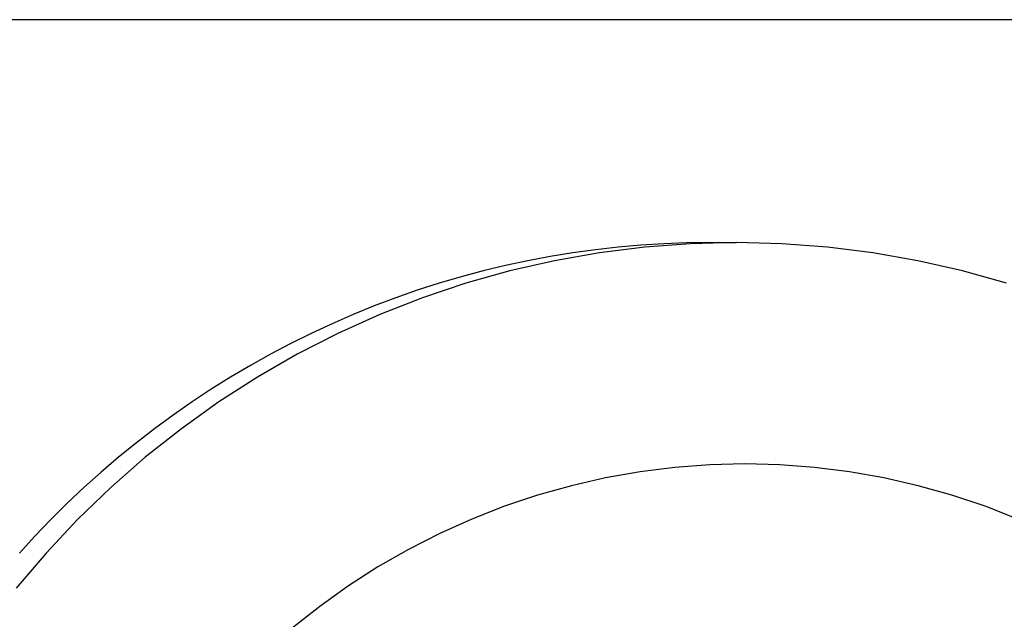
# Model space of a CAD drawing. Extents: x 987 to 2641, y 1244 to 2490.
# Tile 98 of 138: x 2523 to 2539, y 1884 to 1893. Entities that reach past the tile are written whole.
import ezdxf

# ---------------------------------------------------------------- set-up
doc = ezdxf.new("R2010")
doc.units = 0
doc.layers.add('KF_GRAVIS_8_REAR', color=7, linetype='CONTINUOUS')

# ---------------------------------------------------------------- blocks, each defined once
blk = doc.blocks.new('KF_GRAVIS_8_REAR')
at = {"layer": 'KF_GRAVIS_8_REAR'}
for p, q in [((34.0672, -252.5), (5.50777, -252.5)), ((19.78748, -256.125), (20.22161, -256.125))]:
    blk.add_line(p, q, dxfattribs=at)
for points in [[(19.7875, -256.125, 0), (19.4159, -256.13, 0), (19.0445, -256.144, 0), (18.6736, -256.167, 0), (18.3034, -256.199, 0), (17.934, -256.241, 0), (17.5658, -256.291, 0), (17.1989, -256.351, 0), (16.8335, -256.42, 0), (16.47, -256.499, 0), (16.1084, -256.586, 0), (15.7491, -256.682, 0), (15.3922, -256.787, 0), (15.0379, -256.901, 0), (14.6865, -257.024, 0), (14.3382, -257.155, 0), (13.9931, -257.295, 0), (13.6516, -257.444, 0), (13.3137, -257.601, 0), (12.9797, -257.767, 0), (12.6499, -257.94, 0), (12.3243, -258.122, 0), (12.0032, -258.312, 0), (11.6869, -258.51, 0), (11.3754, -258.716, 0), (11.0689, -258.93, 0), (10.7678, -259.151, 0), (10.472, -259.379, 0), (10.1819, -259.615, 0), (9.89752, -259.858, 0), (9.61913, -260.108, 0), (9.34686, -260.365, 0), (9.08088, -260.628, 0), (8.82136, -260.898, 0), (8.56843, -261.175, 0)], [(20.2216, -256.125, 0), (19.4787, -256.144, 0), (18.7375, -256.199, 0), (17.9999, -256.291, 0), (17.2677, -256.42, 0), (16.5425, -256.586, 0), (15.8263, -256.787, 0), (15.1206, -257.024, 0), (14.4272, -257.295, 0), (13.7478, -257.601, 0), (13.084, -257.94, 0), (12.4374, -258.312, 0), (11.8095, -258.716, 0), (11.2019, -259.151, 0), (10.616, -259.615, 0), (10.0533, -260.108, 0), (9.51501, -260.628, 0), (9.00255, -261.175, 0), (8.51713, -261.746, 0)], [(24.6169, -256.787, 0), (23.9007, -256.586, 0), (23.1755, -256.42, 0), (22.4433, -256.291, 0), (21.7057, -256.199, 0), (20.9646, -256.144, 0), (20.2216, -256.125, 0)], [(24.7982, -260.621, 0), (24.2671, -260.413, 0), (23.7267, -260.232, 0), (23.1781, -260.078, 0), (22.6228, -259.951, 0), (22.062, -259.852, 0), (21.4971, -259.782, 0), (20.9295, -259.739, 0), (20.3605, -259.725, 0), (19.7915, -259.739, 0), (19.2239, -259.782, 0), (18.659, -259.852, 0), (18.0982, -259.951, 0), (17.5429, -260.078, 0), (16.9944, -260.232, 0), (16.4539, -260.413, 0), (15.9229, -260.621, 0), (15.4025, -260.856, 0), (14.8942, -261.115, 0), (14.3989, -261.4, 0), (13.9181, -261.709, 0), (13.4527, -262.042, 0), (13.004, -262.398, 0)]]:
    blk.add_polyline3d(points, dxfattribs=at)

msp = doc.modelspace()

# ---------------------------------------------------------------- block references
at = {"layer": 'KF_GRAVIS_8_REAR'}
msp.add_blockref('KF_GRAVIS_8_REAR', (2514.017, 2145.913), dxfattribs=at)

doc.saveas('drawing.dxf')
